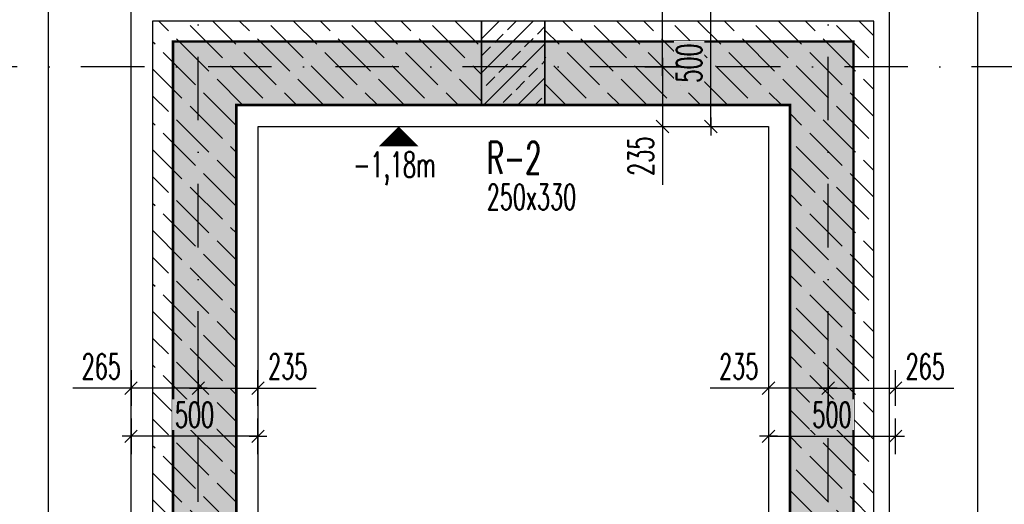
# Model space of a CAD drawing. Header units: centimetres. Extents: x 152786 to 159501, y -6718 to 1403.
# Tile 18 of 89: x 153695 to 154082, y -5628 to -5437. Entities that reach past the tile are written whole.
import ezdxf

# ---------------------------------------------------------------- set-up
doc = ezdxf.new("R2010")
doc.units = ezdxf.units.CM
doc.header["$LTSCALE"] = 0.1
doc.linetypes.add('DASHDOT', pattern=[1, 0.5, -0.25, 0, -0.25])
doc.linetypes.add('DASHEDX2', pattern=[38.1, 25.4, -12.7])
doc.layers.get('0').update_dxf_attribs({"color": 45})
for name, color, linetype in [('A_wymiary_zewn', 4, 'Continuous'), ('fundamenty_R&F', 5, 'Continuous'), ('osie_R&F', 6, 'DASHDOT'), ('ozn_graficzne_R&F', 5, 'Continuous'), ('płyty_R&F', 2, 'DASHEDX2'), ('słupy_R&F', 2, 'Continuous'), ('wymiary_R&F', 3, 'Continuous'), ('ściany_murowane_R&F', 13, 'Continuous')]:
    doc.layers.add(name, color=color, linetype=linetype)
doc.styles.add('arial', font='arial.ttf')
doc.styles.add('simplex 0.6', font='simplex.shx', dxfattribs={"width": 0.6})
doc.dimstyles.new('1_100 ławy', dxfattribs={"dimtxt": 30, "dimasz": 18, "dimexe": 3, "dimexo": 3, "dimgap": -7, "dimtad": 1, "dimdec": 1, "dimrnd": 0.5, "dimzin": 9, "dimdsep": 46, "dimtxsty": 'arial', "dimblk": 'CLOSEDBLANK', "dimcen": 0.09, "dimadec": 0, "dimazin": 0, "dimtfac": 1, "dimtdec": 1, "dimtofl": 0, "dimtmove": 0, "dimatfit": 3, "dimldrblk": 'CLOSEDBLANK', "dimfxl": 1, "dimtvp": 1, "dimtolj": 1, "dimtzin": 0, "dimarcsym": 0})
doc.dimstyles.new('1_50 [mm] żelbet', dxfattribs={"dimtxt": 10, "dimasz": 0.5, "dimexe": 0.18, "dimexo": 0.0625, "dimgap": 3.5, "dimtad": 1, "dimlfac": 10, "dimrnd": 5, "dimdsep": 46, "dimtxsty": 'simplex 0.6', "dimblk1": 'KR', "dimblk2": 'KR', "dimsah": 1, "dimcen": 0.09, "dimse1": 1, "dimse2": 1, "dimclrd": 8, "dimadec": 0, "dimazin": 0, "dimtfac": 1, "dimtofl": 0, "dimtmove": 0, "dimatfit": 3, "dimfxl": 1, "dimtvp": 1, "dimtfill": 1, "dimtfillclr": 256, "dimtolj": 1, "dimtzin": 0, "dimarcsym": 0})

# ---------------------------------------------------------------- blocks, each defined once
blk = doc.blocks.new('KR')
for p, q in [((0, -14), (0, 14)), ((-7, 0), (7, 0)), ((-4.95, -4.95), (4.95, 4.95))]:
    blk.add_line(p, q)
blk = doc.blocks.new('*D329')
at = {"layer": 'Defpoints', "color": 0, "transparency": 16777216}
for p in [(153738.53, -5570.39), (153788.53, -5570.39), (153738.53, -5600.9)]:
    blk.add_point(p, dxfattribs=at)
at = {"layer": 'wymiary_R&F', "color": 8, "lineweight": -2, "transparency": 16777216}
blk.add_line((153788.03, -5600.9), (153739.03, -5600.9), dxfattribs=at)
at = {"layer": 'wymiary_R&F', "color": 8, "linetype": 'ByBlock', "lineweight": -2, "transparency": 16777216, "xscale": 0.5, "yscale": 0.5, "zscale": 0.5, "rotation": 180}
blk.add_blockref('KR', (153738.53, -5600.9), dxfattribs=at)
at = {"layer": 'wymiary_R&F', "color": 8, "linetype": 'ByBlock', "lineweight": -2, "transparency": 16777216, "xscale": 0.5, "yscale": 0.5, "zscale": 0.5}
blk.add_blockref('KR', (153788.53, -5600.9), dxfattribs=at)
at = {"layer": 'wymiary_R&F', "color": 0, "transparency": 16777216, "insert": (153763.53, -5592.4), "char_height": 10, "attachment_point": 5, "style": 'simplex 0.6', "bg_fill": 3, "box_fill_scale": 1.1, "bg_fill_color": 256, "bg_fill_true_color": 13158600, "bg_fill_transparency": 0}
blk.add_mtext('\\A1;500', dxfattribs=at)
blk = doc.blocks.new('*D330')
at = {"layer": 'Defpoints', "color": 0, "transparency": 16777216}
for p in [(153765.03, -5546.89), (153788.53, -5581.9)]:
    blk.add_point(p, dxfattribs=at)
at = {"layer": 'wymiary_R&F', "color": 8, "lineweight": -2, "transparency": 16777216}
for p, q in [((153765.53, -5581.9), (153788.03, -5581.9)), ((153788.53, -5581.9), (153811.46, -5581.9))]:
    blk.add_line(p, q, dxfattribs=at)
at = {"layer": 'wymiary_R&F', "color": 8, "linetype": 'ByBlock', "lineweight": -2, "transparency": 16777216, "xscale": 0.5, "yscale": 0.5, "zscale": 0.5, "rotation": 180}
blk.add_blockref('KR', (153765.03, -5581.9), dxfattribs=at)
at = {"layer": 'wymiary_R&F', "color": 8, "linetype": 'ByBlock', "lineweight": -2, "transparency": 16777216, "xscale": 0.5, "yscale": 0.5, "zscale": 0.5}
blk.add_blockref('KR', (153788.53, -5581.9), dxfattribs=at)
at = {"layer": 'wymiary_R&F', "color": 0, "transparency": 16777216, "insert": (153800.25, -5573.4), "char_height": 10, "attachment_point": 5, "style": 'simplex 0.6', "bg_fill": 3, "box_fill_scale": 1.1, "bg_fill_color": 256, "bg_fill_true_color": 13158600, "bg_fill_transparency": 0}
blk.add_mtext('\\A1;235', dxfattribs=at)
at = {"layer": 'Defpoints', "color": 0, "transparency": 16777216}
blk.add_point((153788.53, -5570.39), dxfattribs=at)
blk = doc.blocks.new('*D331')
at = {"layer": 'Defpoints', "color": 0, "transparency": 16777216}
for p in [(153738.53, -5546.89), (153765.03, -5546.89), (153738.53, -5581.9)]:
    blk.add_point(p, dxfattribs=at)
at = {"layer": 'wymiary_R&F', "color": 8, "lineweight": -2, "transparency": 16777216}
for p, q in [((153738.53, -5581.9), (153715.61, -5581.9)), ((153764.53, -5581.9), (153739.03, -5581.9))]:
    blk.add_line(p, q, dxfattribs=at)
at = {"layer": 'wymiary_R&F', "color": 8, "linetype": 'ByBlock', "lineweight": -2, "transparency": 16777216, "xscale": 0.5, "yscale": 0.5, "zscale": 0.5, "rotation": 180}
blk.add_blockref('KR', (153738.53, -5581.9), dxfattribs=at)
at = {"layer": 'wymiary_R&F', "color": 8, "linetype": 'ByBlock', "lineweight": -2, "transparency": 16777216, "xscale": 0.5, "yscale": 0.5, "zscale": 0.5}
blk.add_blockref('KR', (153765.03, -5581.9), dxfattribs=at)
at = {"layer": 'wymiary_R&F', "color": 0, "transparency": 16777216, "insert": (153726.82, -5573.4), "char_height": 10, "attachment_point": 5, "style": 'simplex 0.6', "bg_fill": 3, "box_fill_scale": 1.1, "bg_fill_color": 256, "bg_fill_true_color": 13158600, "bg_fill_transparency": 0}
blk.add_mtext('\\A1;265', dxfattribs=at)
blk = doc.blocks.new('*D332')
at = {"layer": 'Defpoints', "color": 0, "transparency": 16777216}
for p in [(153989.51, -5570.39), (154039.51, -5570.39), (154039.51, -5600.9)]:
    blk.add_point(p, dxfattribs=at)
at = {"layer": 'wymiary_R&F', "color": 8, "lineweight": -2, "transparency": 16777216}
blk.add_line((153990.01, -5600.9), (154039.01, -5600.9), dxfattribs=at)
at = {"layer": 'wymiary_R&F', "color": 8, "linetype": 'ByBlock', "lineweight": -2, "transparency": 16777216, "xscale": 0.5, "yscale": 0.5, "zscale": 0.5, "rotation": 180}
blk.add_blockref('KR', (153989.51, -5600.9), dxfattribs=at)
at = {"layer": 'wymiary_R&F', "color": 8, "linetype": 'ByBlock', "lineweight": -2, "transparency": 16777216, "xscale": 0.5, "yscale": 0.5, "zscale": 0.5}
blk.add_blockref('KR', (154039.51, -5600.9), dxfattribs=at)
at = {"layer": 'wymiary_R&F', "color": 0, "transparency": 16777216, "insert": (154014.51, -5592.4), "char_height": 10, "attachment_point": 5, "style": 'simplex 0.6', "bg_fill": 3, "box_fill_scale": 1.1, "bg_fill_color": 256, "bg_fill_true_color": 13158600, "bg_fill_transparency": 0}
blk.add_mtext('\\A1;500', dxfattribs=at)
blk = doc.blocks.new('*D333')
at = {"layer": 'Defpoints', "color": 0, "transparency": 16777216}
for p in [(154013.01, -5546.89), (153989.51, -5581.9)]:
    blk.add_point(p, dxfattribs=at)
at = {"layer": 'wymiary_R&F', "color": 8, "lineweight": -2, "transparency": 16777216}
for p, q in [((153989.51, -5581.9), (153966.58, -5581.9)), ((154012.51, -5581.9), (153990.01, -5581.9))]:
    blk.add_line(p, q, dxfattribs=at)
at = {"layer": 'wymiary_R&F', "color": 8, "linetype": 'ByBlock', "lineweight": -2, "transparency": 16777216, "xscale": 0.5, "yscale": 0.5, "zscale": 0.5, "rotation": 180}
blk.add_blockref('KR', (153989.51, -5581.9), dxfattribs=at)
at = {"layer": 'wymiary_R&F', "color": 8, "linetype": 'ByBlock', "lineweight": -2, "transparency": 16777216, "xscale": 0.5, "yscale": 0.5, "zscale": 0.5}
blk.add_blockref('KR', (154013.01, -5581.9), dxfattribs=at)
at = {"layer": 'wymiary_R&F', "color": 0, "transparency": 16777216, "insert": (153977.8, -5573.4), "char_height": 10, "attachment_point": 5, "style": 'simplex 0.6', "bg_fill": 3, "box_fill_scale": 1.1, "bg_fill_color": 256, "bg_fill_true_color": 13158600, "bg_fill_transparency": 0}
blk.add_mtext('\\A1;235', dxfattribs=at)
at = {"layer": 'Defpoints', "color": 0, "transparency": 16777216}
blk.add_point((153989.51, -5570.39), dxfattribs=at)
blk = doc.blocks.new('*D334')
at = {"layer": 'Defpoints', "color": 0, "transparency": 16777216}
for p in [(154013.01, -5546.89), (154039.51, -5546.89), (154039.51, -5581.9)]:
    blk.add_point(p, dxfattribs=at)
at = {"layer": 'wymiary_R&F', "color": 8, "lineweight": -2, "transparency": 16777216}
for p, q in [((154013.51, -5581.9), (154039.01, -5581.9)), ((154039.51, -5581.9), (154062.44, -5581.9))]:
    blk.add_line(p, q, dxfattribs=at)
at = {"layer": 'wymiary_R&F', "color": 8, "linetype": 'ByBlock', "lineweight": -2, "transparency": 16777216, "xscale": 0.5, "yscale": 0.5, "zscale": 0.5, "rotation": 180}
blk.add_blockref('KR', (154013.01, -5581.9), dxfattribs=at)
at = {"layer": 'wymiary_R&F', "color": 8, "linetype": 'ByBlock', "lineweight": -2, "transparency": 16777216, "xscale": 0.5, "yscale": 0.5, "zscale": 0.5}
blk.add_blockref('KR', (154039.51, -5581.9), dxfattribs=at)
at = {"layer": 'wymiary_R&F', "color": 0, "transparency": 16777216, "insert": (154051.23, -5573.4), "char_height": 10, "attachment_point": 5, "style": 'simplex 0.6', "bg_fill": 3, "box_fill_scale": 1.1, "bg_fill_color": 256, "bg_fill_true_color": 13158600, "bg_fill_transparency": 0}
blk.add_mtext('\\A1;265', dxfattribs=at)
blk = doc.blocks.new('*D351')
at = {"layer": 'Defpoints', "color": 0, "transparency": 16777216}
for p in [(153936.27, -5428.87), (153966.78, -5428.87), (153936.27, -5478.87)]:
    blk.add_point(p, dxfattribs=at)
at = {"layer": 'wymiary_R&F', "color": 8, "lineweight": -2, "transparency": 16777216}
blk.add_line((153966.78, -5478.37), (153966.78, -5429.37), dxfattribs=at)
at = {"layer": 'wymiary_R&F', "color": 8, "linetype": 'ByBlock', "lineweight": -2, "transparency": 16777216, "xscale": 0.5, "yscale": 0.5, "zscale": 0.5}
for p, rotation in [((153966.78, -5428.87), 90), ((153966.78, -5478.87), 270)]:
    blk.add_blockref('KR', p, dxfattribs=dict(at, rotation=rotation))
at = {"layer": 'wymiary_R&F', "color": 0, "transparency": 16777216, "insert": (153958.28, -5453.87), "char_height": 10, "attachment_point": 5, "rotation": 90, "style": 'simplex 0.6', "bg_fill": 3, "box_fill_scale": 1.1, "bg_fill_color": 256, "bg_fill_true_color": 13158600, "bg_fill_transparency": 0}
blk.add_mtext('\\A1;500', dxfattribs=at)
blk = doc.blocks.new('*D352')
at = {"layer": 'Defpoints', "color": 0, "transparency": 16777216}
for p in [(153912.77, -5455.37), (153947.78, -5478.87)]:
    blk.add_point(p, dxfattribs=at)
at = {"layer": 'wymiary_R&F', "color": 8, "lineweight": -2, "transparency": 16777216}
for p, q in [((153947.78, -5455.87), (153947.78, -5478.37)), ((153947.78, -5478.87), (153947.78, -5501.79))]:
    blk.add_line(p, q, dxfattribs=at)
at = {"layer": 'wymiary_R&F', "color": 8, "linetype": 'ByBlock', "lineweight": -2, "transparency": 16777216, "xscale": 0.5, "yscale": 0.5, "zscale": 0.5}
for p, rotation in [((153947.78, -5455.37), 90), ((153947.78, -5478.87), 270)]:
    blk.add_blockref('KR', p, dxfattribs=dict(at, rotation=rotation))
at = {"layer": 'wymiary_R&F', "color": 0, "transparency": 16777216, "insert": (153939.28, -5490.58), "char_height": 10, "attachment_point": 5, "rotation": 90, "style": 'simplex 0.6', "bg_fill": 3, "box_fill_scale": 1.1, "bg_fill_color": 256, "bg_fill_true_color": 13158600, "bg_fill_transparency": 0}
blk.add_mtext('\\A1;235', dxfattribs=at)
at = {"layer": 'Defpoints', "color": 0, "transparency": 16777216}
blk.add_point((153936.27, -5478.87), dxfattribs=at)
blk = doc.blocks.new('*D353')
at = {"layer": 'Defpoints', "color": 0, "transparency": 16777216}
for p in [(153912.77, -5428.87), (153947.78, -5428.87), (153912.77, -5455.37)]:
    blk.add_point(p, dxfattribs=at)
at = {"layer": 'wymiary_R&F', "color": 8, "lineweight": -2, "transparency": 16777216}
for p, q in [((153947.78, -5428.87), (153947.78, -5405.94)), ((153947.78, -5454.87), (153947.78, -5429.37))]:
    blk.add_line(p, q, dxfattribs=at)
at = {"layer": 'wymiary_R&F', "color": 8, "linetype": 'ByBlock', "lineweight": -2, "transparency": 16777216, "xscale": 0.5, "yscale": 0.5, "zscale": 0.5}
for p, rotation in [((153947.78, -5428.87), 90), ((153947.78, -5455.37), 270)]:
    blk.add_blockref('KR', p, dxfattribs=dict(at, rotation=rotation))
at = {"layer": 'wymiary_R&F', "color": 0, "transparency": 16777216, "insert": (153939.28, -5417.15), "char_height": 10, "attachment_point": 5, "rotation": 90, "style": 'simplex 0.6', "bg_fill": 3, "box_fill_scale": 1.1, "bg_fill_color": 256, "bg_fill_true_color": 13158600, "bg_fill_transparency": 0}
blk.add_mtext('\\A1;265', dxfattribs=at)
blk = doc.blocks.new('*D360')
at = {"layer": 'Defpoints', "color": 0, "transparency": 16777216}
for p in [(154013.01, -5455.37), (154353.36, -5455.37), (154254.91, -5726.88)]:
    blk.add_point(p, dxfattribs=at)
at = {"layer": 'wymiary_R&F', "color": 8, "lineweight": -2, "transparency": 16777216}
blk.add_line((154353.36, -5726.38), (154353.36, -5455.87), dxfattribs=at)
at = {"layer": 'wymiary_R&F', "color": 8, "linetype": 'ByBlock', "lineweight": -2, "transparency": 16777216, "xscale": 0.5, "yscale": 0.5, "zscale": 0.5}
for p, rotation in [((154353.36, -5455.37), 90), ((154353.36, -5726.88), 270)]:
    blk.add_blockref('KR', p, dxfattribs=dict(at, rotation=rotation))
at = {"layer": 'wymiary_R&F', "color": 0, "transparency": 16777216, "insert": (154344.86, -5591.12), "char_height": 10, "attachment_point": 5, "rotation": 90, "style": 'simplex 0.6', "bg_fill": 3, "box_fill_scale": 1.1, "bg_fill_color": 256, "bg_fill_true_color": 13158600, "bg_fill_transparency": 0}
blk.add_mtext('\\A1;2715', dxfattribs=at)
blk = doc.blocks.new('*D362')
at = {"layer": 'Defpoints', "color": 0, "transparency": 16777216}
for p in [(153765.03, -5366.1), (153765.03, -5455.37), (153128.51, -5726.88)]:
    blk.add_point(p, dxfattribs=at)
at = {"layer": 'wymiary_R&F', "color": 8, "lineweight": -2, "transparency": 16777216}
blk.add_line((153129.01, -5366.1), (153764.53, -5366.1), dxfattribs=at)
at = {"layer": 'wymiary_R&F', "color": 8, "linetype": 'ByBlock', "lineweight": -2, "transparency": 16777216, "xscale": 0.5, "yscale": 0.5, "zscale": 0.5, "rotation": 180}
blk.add_blockref('KR', (153128.51, -5366.1), dxfattribs=at)
at = {"layer": 'wymiary_R&F', "color": 8, "linetype": 'ByBlock', "lineweight": -2, "transparency": 16777216, "xscale": 0.5, "yscale": 0.5, "zscale": 0.5}
blk.add_blockref('KR', (153765.03, -5366.1), dxfattribs=at)
at = {"layer": 'wymiary_R&F', "color": 0, "transparency": 16777216, "insert": (153446.77, -5357.6), "char_height": 10, "attachment_point": 5, "style": 'simplex 0.6', "bg_fill": 3, "box_fill_scale": 1.1, "bg_fill_color": 256, "bg_fill_true_color": 13158600, "bg_fill_transparency": 0}
blk.add_mtext('\\A1;6365', dxfattribs=at)
blk = doc.blocks.new('*D363')
at = {"layer": 'Defpoints', "color": 0, "transparency": 16777216}
for p in [(154013.01, -5366.1), (153765.03, -5455.37), (154013.01, -5455.37)]:
    blk.add_point(p, dxfattribs=at)
at = {"layer": 'wymiary_R&F', "color": 8, "lineweight": -2, "transparency": 16777216}
blk.add_line((153765.53, -5366.1), (154012.51, -5366.1), dxfattribs=at)
at = {"layer": 'wymiary_R&F', "color": 8, "linetype": 'ByBlock', "lineweight": -2, "transparency": 16777216, "xscale": 0.5, "yscale": 0.5, "zscale": 0.5, "rotation": 180}
blk.add_blockref('KR', (153765.03, -5366.1), dxfattribs=at)
at = {"layer": 'wymiary_R&F', "color": 8, "linetype": 'ByBlock', "lineweight": -2, "transparency": 16777216, "xscale": 0.5, "yscale": 0.5, "zscale": 0.5}
blk.add_blockref('KR', (154013.01, -5366.1), dxfattribs=at)
at = {"layer": 'wymiary_R&F', "color": 0, "transparency": 16777216, "insert": (153889.02, -5357.6), "char_height": 10, "attachment_point": 5, "style": 'simplex 0.6', "bg_fill": 3, "box_fill_scale": 1.1, "bg_fill_color": 256, "bg_fill_true_color": 13158600, "bg_fill_transparency": 0}
blk.add_mtext('\\A1;2480', dxfattribs=at)
blk = doc.blocks.new('*D364')
at = {"layer": 'Defpoints', "color": 0, "transparency": 16777216}
for p in [(154254.91, -5366.1), (154013.01, -5455.37), (154254.91, -5455.37)]:
    blk.add_point(p, dxfattribs=at)
at = {"layer": 'wymiary_R&F', "color": 8, "lineweight": -2, "transparency": 16777216}
blk.add_line((154013.51, -5366.1), (154254.41, -5366.1), dxfattribs=at)
at = {"layer": 'wymiary_R&F', "color": 8, "linetype": 'ByBlock', "lineweight": -2, "transparency": 16777216, "xscale": 0.5, "yscale": 0.5, "zscale": 0.5, "rotation": 180}
blk.add_blockref('KR', (154013.01, -5366.1), dxfattribs=at)
at = {"layer": 'wymiary_R&F', "color": 8, "linetype": 'ByBlock', "lineweight": -2, "transparency": 16777216, "xscale": 0.5, "yscale": 0.5, "zscale": 0.5}
blk.add_blockref('KR', (154254.91, -5366.1), dxfattribs=at)
at = {"layer": 'wymiary_R&F', "color": 0, "transparency": 16777216, "insert": (154133.96, -5357.6), "char_height": 10, "attachment_point": 5, "style": 'simplex 0.6', "bg_fill": 3, "box_fill_scale": 1.1, "bg_fill_color": 256, "bg_fill_true_color": 13158600, "bg_fill_transparency": 0}
blk.add_mtext('\\A1;2420', dxfattribs=at)
blk = doc.blocks.new('*D365')
at = {"layer": 'Defpoints', "color": 0, "transparency": 16777216}
for p in [(154254.91, -5346.1), (153128.51, -5455.37), (154254.91, -5455.37)]:
    blk.add_point(p, dxfattribs=at)
at = {"layer": 'wymiary_R&F', "color": 8, "lineweight": -2, "transparency": 16777216}
blk.add_line((153129.01, -5346.1), (154254.41, -5346.1), dxfattribs=at)
at = {"layer": 'wymiary_R&F', "color": 8, "linetype": 'ByBlock', "lineweight": -2, "transparency": 16777216, "xscale": 0.5, "yscale": 0.5, "zscale": 0.5, "rotation": 180}
blk.add_blockref('KR', (153128.51, -5346.1), dxfattribs=at)
at = {"layer": 'wymiary_R&F', "color": 8, "linetype": 'ByBlock', "lineweight": -2, "transparency": 16777216, "xscale": 0.5, "yscale": 0.5, "zscale": 0.5}
blk.add_blockref('KR', (154254.91, -5346.1), dxfattribs=at)
at = {"layer": 'wymiary_R&F', "color": 0, "transparency": 16777216, "insert": (153691.71, -5337.6), "char_height": 10, "attachment_point": 5, "style": 'simplex 0.6', "bg_fill": 3, "box_fill_scale": 1.1, "bg_fill_color": 256, "bg_fill_true_color": 13158600, "bg_fill_transparency": 0}
blk.add_mtext('\\A1;11265', dxfattribs=at)
blk = doc.blocks.new('_ClosedBlank')
at = {"color": 0, "linetype": 'ByBlock', "lineweight": -2}
for p, q in [((-1, 0.167), (0, 0)), ((-1, 0.167), (-1, -0.167)), ((0, 0), (-1, -0.167))]:
    blk.add_line(p, q, dxfattribs=at)
blk = doc.blocks.new('*D373')
at = {"layer": 'Defpoints', "color": 0, "transparency": 16777216}
for p in [(154035.84, -5387.97), (154072.01, -5387.97), (154047.57, -5750.38)]:
    blk.add_point(p, dxfattribs=at)
at = {"layer": 'wymiary_R&F', "color": 0, "lineweight": -2, "transparency": 16777216}
for p, q in [((154038.84, -5387.97), (154075.01, -5387.97)), ((154072.01, -5740.38), (154072.01, -5387.97)), ((154050.57, -5750.38), (154075.01, -5750.38))]:
    blk.add_line(p, q, dxfattribs=at)
at = {"layer": 'wymiary_R&F', "color": 0, "lineweight": -2, "transparency": 16777216, "xscale": 10, "yscale": 10, "zscale": 10, "rotation": 270}
blk.add_blockref('_ClosedBlank', (154072.01, -5750.38), dxfattribs=at)
blk = doc.blocks.new('_None')
blk = doc.blocks.new('*D375')
at = {"layer": 'Defpoints', "color": 0, "transparency": 16777216}
for p in [(153706.03, -5387.97), (153742.2, -5387.97), (153730.48, -5750.38)]:
    blk.add_point(p, dxfattribs=at)
at = {"layer": 'wymiary_R&F', "color": 0, "lineweight": -2, "transparency": 16777216}
for p, q in [((153739.2, -5387.97), (153703.03, -5387.97)), ((153706.03, -5740.38), (153706.03, -5387.97)), ((153727.48, -5750.38), (153703.03, -5750.38))]:
    blk.add_line(p, q, dxfattribs=at)
at = {"layer": 'wymiary_R&F', "color": 0, "lineweight": -2, "transparency": 16777216, "xscale": 10, "yscale": 10, "zscale": 10, "rotation": 270}
blk.add_blockref('_ClosedBlank', (153706.03, -5750.38), dxfattribs=at)
blk = doc.blocks.new('osie_konstr_Tokarnia')
at = {"layer": 'osie_R&F', "ltscale": 500}
for points in [[(158321.19, -6519.72), (158321.19, -6112.56)], [(158569.17, -6519.72), (158569.17, -6112.57)], [(158951.26, -6248.21), (157518.66, -6248.21)]]:
    blk.add_lwpolyline(points, dxfattribs=at)
blk = doc.blocks.new('*D587')
at = {"layer": 'Defpoints', "color": 0, "transparency": 16777216}
for p in [(153876.52, -5419.17), (153765.03, -5452.37), (153876.52, -5470.37)]:
    blk.add_point(p, dxfattribs=at)
at = {"layer": 'wymiary_R&F', "color": 8, "lineweight": -2, "transparency": 16777216}
blk.add_line((153765.53, -5419.17), (153876.02, -5419.17), dxfattribs=at)
at = {"layer": 'wymiary_R&F', "color": 8, "lineweight": -2, "transparency": 16777216, "xscale": 0.5, "yscale": 0.5, "zscale": 0.5, "rotation": 180}
blk.add_blockref('KR', (153765.03, -5419.17), dxfattribs=at)
at = {"layer": 'wymiary_R&F', "color": 8, "lineweight": -2, "transparency": 16777216, "xscale": 0.5, "yscale": 0.5, "zscale": 0.5}
blk.add_blockref('KR', (153876.52, -5419.17), dxfattribs=at)
at = {"layer": 'wymiary_R&F', "color": 0, "transparency": 16777216, "insert": (153820.78, -5410.67), "char_height": 10, "attachment_point": 5, "style": 'simplex 0.6', "bg_fill": 3, "box_fill_scale": 1.1, "bg_fill_color": 256, "bg_fill_true_color": 13158600, "bg_fill_transparency": 0}
blk.add_mtext('\\A1;1115', dxfattribs=at)
blk = doc.blocks.new('*D588')
at = {"layer": 'Defpoints', "color": 0, "transparency": 16777216}
for p in [(153901.52, -5419.17), (153876.52, -5470.37), (153901.52, -5470.37)]:
    blk.add_point(p, dxfattribs=at)
at = {"layer": 'wymiary_R&F', "color": 8, "lineweight": -2, "transparency": 16777216}
blk.add_line((153877.02, -5419.17), (153901.02, -5419.17), dxfattribs=at)
at = {"layer": 'wymiary_R&F', "color": 8, "lineweight": -2, "transparency": 16777216, "xscale": 0.5, "yscale": 0.5, "zscale": 0.5, "rotation": 180}
blk.add_blockref('KR', (153876.52, -5419.17), dxfattribs=at)
at = {"layer": 'wymiary_R&F', "color": 8, "lineweight": -2, "transparency": 16777216, "xscale": 0.5, "yscale": 0.5, "zscale": 0.5}
blk.add_blockref('KR', (153901.52, -5419.17), dxfattribs=at)
at = {"layer": 'wymiary_R&F', "color": 0, "transparency": 16777216, "insert": (153889.02, -5410.67), "char_height": 10, "attachment_point": 5, "style": 'simplex 0.6', "bg_fill": 3, "box_fill_scale": 1.1, "bg_fill_color": 256, "bg_fill_true_color": 13158600, "bg_fill_transparency": 0}
blk.add_mtext('\\A1;250', dxfattribs=at)

msp = doc.modelspace()

# ---------------------------------------------------------------- hatches: boundary and pattern name
at = {"layer": 'ściany_murowane_R&F'}
h = msp.add_hatch(dxfattribs=at)
h.set_pattern_fill('ACAD_ISO02W100', color=4, scale=1.5, angle=135)
h.paths.add_polyline_path([(153876.5231, -5470.3661), (153876.5231, -5437.3661), (153747.0341, -5437.3661), (153747.0341, -5706.3791), (153459.2731, -5706.3791), (153459.2731, -5744.3791), (153876.5231, -5744.3791), (153876.5231, -5706.3791), (153780.0341, -5706.3791), (153780.0341, -5470.3661)])
h = msp.add_hatch(dxfattribs=at)
h.set_pattern_fill('ACAD_ISO02W100', color=4, scale=1.5, angle=135)
h.paths.add_polyline_path([(154133.0204, -5800.471), (154154.1881, -5768.9126), (154060.9584, -5706.3791), (154031.0121, -5706.3791), (154031.0121, -5437.3661), (153901.5231, -5437.3661), (153901.5231, -5470.3661), (153998.0121, -5470.3661), (153998.0121, -5706.3791), (153901.5231, -5706.3791), (153901.5231, -5744.3791), (154049.3944, -5744.3791)])

# ---------------------------------------------------------------- linework, layer by layer
at = {"layer": 'fundamenty_R&F'}
for points in [[(153738.5341, -5700.3791), (153738.5341, -5428.8661), (154037.0121, -5428.8661), (154037.0121, -5700.3791), (154062.7843, -5700.3791), (154281.4084, -5847.0206), (154281.4084, -6074.4206), (154049.5352, -6209.3791), (153102.0121, -6209.3791), (153102.0121, -5700.3791)], [(153788.5341, -5700.3791), (153788.5341, -5478.8661), (153989.5121, -5478.8661), (153989.5121, -5700.3791)]]:
    msp.add_lwpolyline(points, close=True, dxfattribs=at)
at = {"layer": 'ozn_graficzne_R&F', "color": 7}
msp.add_lwpolyline([(153843.8867, -5478.8661, 0, 15.552, 0), (153843.8868, -5486.6421, 15.552, 15.552, 0)], format="xyseb", dxfattribs=at)
at = {"layer": 'płyty_R&F', "ltscale": 5, "const_width": 1}
msp.add_lwpolyline([(153116.0121, -5714.3791), (153755.0341, -5714.3791), (153755.0341, -5445.3661), (154023.0121, -5445.3661), (154023.0121, -5714.3791), (154058.5239, -5714.3791), (154267.4084, -5854.4878), (154267.4084, -6066.3704), (154045.7576, -6195.3791), (153116.0121, -6195.3791), (153116.0121, -5714.3791)], dxfattribs=at)
msp.add_lwpolyline([(153780.0341, -5706.3791), (153998.0121, -5706.3791), (153998.0121, -5470.3661), (153780.0341, -5470.3661)], close=True, dxfattribs=at)
at = {"layer": 'ściany_murowane_R&F'}
for points in [[(153876.5231, -5470.3661), (153876.5231, -5437.3661), (153747.0341, -5437.3661), (153747.0341, -5706.3791), (153459.2731, -5706.3791), (153459.2731, -5744.3791), (153876.5231, -5744.3791), (153876.5231, -5706.3791), (153780.0341, -5706.3791), (153780.0341, -5470.3661)], [(154133.0204, -5800.471), (154154.1881, -5768.9126), (154060.9584, -5706.3791), (154031.0121, -5706.3791), (154031.0121, -5437.3661), (153901.5231, -5437.3661), (153901.5231, -5470.3661), (153998.0121, -5470.3661), (153998.0121, -5706.3791), (153901.5231, -5706.3791), (153901.5231, -5744.3791), (154049.3944, -5744.3791)]]:
    msp.add_lwpolyline(points, close=True, dxfattribs=at)

# ---------------------------------------------------------------- texts
at = {"layer": 'wymiary_R&F', "color": 2, "style": 'simplex 0.6', "width": 0.6}
msp.add_text('-1,18m', height=10, dxfattribs=at).set_placement((153826.0834, -5498.8881))

# ---------------------------------------------------------------- next in the draw order: dimensions: what is measured, and where the dimension line sits
at = {"layer": 'wymiary_R&F'}
for base, p1, p2, angle, picture, middle in [((153966.7813, -5428.8661), (153936.2731, -5478.8661), (153936.2731, -5428.8661), 270, '*D351', (153958.2813, -5453.8661)), ((154039.5121, -5600.9008), (153989.5121, -5570.3926), (154039.5121, -5570.3926), 180, '*D332', (154014.5121, -5592.4008))]:
    dim = msp.add_linear_dim(base=base, p1=p1, p2=p2, angle=angle, dimstyle='1_50 [mm] żelbet', override={"dimtxsty": 'simplex 0.6'}, dxfattribs=at)
    dim.commit()
    dim.dimension.update_dxf_attribs({"geometry": picture, "text_midpoint": middle})
dim = msp.add_linear_dim(base=(153738.5341, -5600.9008), p1=(153788.5341, -5570.3926), p2=(153738.5341, -5570.3926), dimstyle='1_50 [mm] żelbet', override={"dimtxsty": 'simplex 0.6'}, dxfattribs=at)
dim.commit()
dim.dimension.update_dxf_attribs({"geometry": '*D329', "text_midpoint": (153763.5341, -5592.4008)})

# ---------------------------------------------------------------- next in the draw order: dimensions: what is measured, and where the dimension line sits
for base, p1, p2, angle, picture, middle in [((153947.7792, -5478.8661), (153912.7731, -5455.3661), (153936.2731, -5478.8661), 270, '*D352', (153947.7792, -5490.5803)), ((153989.5121, -5581.8987), (154013.0121, -5546.8926), (153989.5121, -5570.3926), 180, '*D333', (153977.7979, -5581.8987))]:
    dim = msp.add_linear_dim(base=base, p1=p1, p2=p2, angle=angle, dimstyle='1_50 [mm] żelbet', override={"dimtxsty": 'simplex 0.6'}, dxfattribs=at)
    dim.commit()
    dim.dimension.update_dxf_attribs({"geometry": picture, "text_midpoint": middle, "dimtype": 160})
dim = msp.add_linear_dim(base=(153788.5341, -5581.8987), p1=(153765.0341, -5546.8926), p2=(153788.5341, -5570.3926), dimstyle='1_50 [mm] żelbet', override={"dimtxsty": 'simplex 0.6'}, dxfattribs=at)
dim.commit()
dim.dimension.update_dxf_attribs({"geometry": '*D330', "text_midpoint": (153800.2483, -5581.8987), "dimtype": 160})

# ---------------------------------------------------------------- next in the draw order: texts
at = {"layer": 'A_wymiary_zewn', "insert": (153878.595, -5484.9599), "char_height": 10.5, "width": 40.609449, "attachment_point": 1, "style": 'simplex 0.6'}
msp.add_mtext('\\pxsm0.8;{\\H1.19048x;\\C2;R-2\\P\\ps*;\\H0.8x;\\C3;250x330}', dxfattribs=at)

# ---------------------------------------------------------------- next in the draw order: dimensions: what is measured, and where the dimension line sits
at = {"layer": 'wymiary_R&F'}
for base, p1, p2, angle, picture, middle in [((153947.7792, -5428.8661), (153912.7731, -5455.3661), (153912.7731, -5428.8661), 270, '*D353', (153947.7792, -5417.1518)), ((154039.5121, -5581.8987), (154013.0121, -5546.8926), (154039.5121, -5546.8926), 180, '*D334', (154051.2264, -5581.8987))]:
    dim = msp.add_linear_dim(base=base, p1=p1, p2=p2, angle=angle, dimstyle='1_50 [mm] żelbet', override={"dimtxsty": 'simplex 0.6'}, dxfattribs=at)
    dim.commit()
    dim.dimension.update_dxf_attribs({"geometry": picture, "text_midpoint": middle, "dimtype": 160})
dim = msp.add_linear_dim(base=(153738.5341, -5581.8987), p1=(153765.0341, -5546.8926), p2=(153738.5341, -5546.8926), dimstyle='1_50 [mm] żelbet', override={"dimtxsty": 'simplex 0.6'}, dxfattribs=at)
dim.commit()
dim.dimension.update_dxf_attribs({"geometry": '*D331', "text_midpoint": (153726.8198, -5581.8987), "dimtype": 160})

# ---------------------------------------------------------------- next in the draw order: dimensions: what is measured, and where the dimension line sits
dim = msp.add_linear_dim(base=(153765.0341, -5366.1017), p1=(153128.5121, -5726.8791), p2=(153765.0341, -5455.3661), dimstyle='1_50 [mm] żelbet', override={"dimtxsty": 'simplex 0.6'}, dxfattribs=at)
dim.commit()
dim.dimension.update_dxf_attribs({"geometry": '*D362', "text_midpoint": (153446.7731, -5357.6017)})
dim = msp.add_linear_dim(base=(154353.3589, -5455.3661), p1=(154254.9084, -5726.8791), p2=(154013.0121, -5455.3661), angle=90, dimstyle='1_50 [mm] żelbet', override={"dimtxsty": 'simplex 0.6'}, dxfattribs=at)
dim.commit()
dim.dimension.update_dxf_attribs({"geometry": '*D360', "text_midpoint": (154344.8589, -5591.1226)})

# ---------------------------------------------------------------- next in the draw order: dimensions: what is measured, and where the dimension line sits
dim = msp.add_linear_dim(base=(154013.0121, -5366.1017), p1=(153765.0341, -5455.3661), p2=(154013.0121, -5455.3661), dimstyle='1_50 [mm] żelbet', override={"dimtxsty": 'simplex 0.6'}, dxfattribs=at)
dim.commit()
dim.dimension.update_dxf_attribs({"geometry": '*D363', "text_midpoint": (153889.0231, -5357.6017)})

# ---------------------------------------------------------------- next in the draw order: dimensions: what is measured, and where the dimension line sits
dim = msp.add_linear_dim(base=(154254.9084, -5366.1017), p1=(154013.0121, -5455.3661), p2=(154254.9084, -5455.3661), dimstyle='1_50 [mm] żelbet', override={"dimtxsty": 'simplex 0.6'}, dxfattribs=at)
dim.commit()
dim.dimension.update_dxf_attribs({"geometry": '*D364', "text_midpoint": (154133.9603, -5357.6017)})

# ---------------------------------------------------------------- next in the draw order: dimensions: what is measured, and where the dimension line sits
dim = msp.add_linear_dim(base=(154254.9084, -5346.1017), p1=(153128.5121, -5455.3661), p2=(154254.9084, -5455.3661), dimstyle='1_50 [mm] żelbet', override={"dimtxsty": 'simplex 0.6'}, dxfattribs=at)
dim.commit()
dim.dimension.update_dxf_attribs({"geometry": '*D365', "text_midpoint": (153691.7103, -5337.6017)})

# ---------------------------------------------------------------- next in the draw order: hatches: boundary and pattern name
at = {"layer": 'słupy_R&F'}
h = msp.add_hatch(dxfattribs=at)
h.set_pattern_fill('ANSI33', color=4, scale=1.5)
h.set_pattern_definition([(45, (442.25, 274.013), (-6.7351921, 6.7351921), []), (45, (448.985, 274.013), (-6.7351921, 6.7351921), [4.7625, -2.38125])])
h.paths.add_polyline_path([(153876.5231, -5470.3661), (153901.5231, -5470.3661), (153901.5231, -5437.3661), (153876.5231, -5437.3661)])

# ---------------------------------------------------------------- next in the draw order: linework, layer by layer
msp.add_lwpolyline([(153876.5231, -5470.3661), (153901.5231, -5470.3661), (153901.5231, -5437.3661), (153876.5231, -5437.3661)], close=True, dxfattribs=at)

# ---------------------------------------------------------------- next in the draw order: block references
at = {"layer": 'osie_R&F', "color": 4}
msp.add_blockref('osie_konstr_Tokarnia', (-4556.1587, 792.841), dxfattribs=at)

# ---------------------------------------------------------------- next in the draw order: dimensions: what is measured, and where the dimension line sits
at = {"layer": 'wymiary_R&F'}
for base, p1, p2, picture, middle in [((153706.0341, -5387.9732), (153730.4776, -5750.3791), (153742.2047, -5387.9732), '*D375', (153711.0341, -5442.4052)), ((154072.0121, -5387.9732), (154047.5686, -5750.3791), (154035.8415, -5387.9732), '*D373', (154067.0121, -5442.4052))]:
    dim = msp.add_linear_dim(base=base, p1=p1, p2=p2, angle=270, text=' ', dimstyle='1_100 ławy', override={"dimtxt": 12.5, "dimasz": 10, "dimtad": 0, "dimtxsty": 'simplex 0.6', "dimblk1": 'ClosedBlank', "dimblk2": 'None', "dimsah": 1, "dimclrt": 256, "dimtmove": 2, "dimldrblk": 'ClosedBlank', "dimtfill": 1, "dimtfillclr": 7}, dxfattribs=at)
    dim.commit()
    dim.dimension.update_dxf_attribs({"geometry": picture, "text_midpoint": middle, "dimtype": 160})

# ---------------------------------------------------------------- next in the draw order: dimensions: what is measured, and where the dimension line sits
at = {"layer": 'wymiary_R&F', "color": 8}
dim = msp.add_linear_dim(base=(153876.5231, -5419.172), p1=(153765.0341, -5452.3661), p2=(153876.5231, -5470.3661), dimstyle='1_50 [mm] żelbet', dxfattribs=at)
dim.commit()
dim.dimension.update_dxf_attribs({"geometry": '*D587', "text_midpoint": (153820.7786, -5410.672)})

# ---------------------------------------------------------------- next in the draw order: dimensions: what is measured, and where the dimension line sits
dim = msp.add_linear_dim(base=(153901.5231, -5419.172), p1=(153876.5231, -5470.3661), p2=(153901.5231, -5470.3661), dimstyle='1_50 [mm] żelbet', dxfattribs=at)
dim.commit()
dim.dimension.update_dxf_attribs({"geometry": '*D588', "text_midpoint": (153889.0231, -5410.672)})

# ---------------------------------------------------------------- next in the draw order: hatches: boundary and pattern name
at = {"layer": 'A_wymiary_zewn', "transparency": 33554457}
h = msp.add_hatch(color=256, dxfattribs=at)
h.dxf.hatch_style = 1
h.paths.add_polyline_path([(153116.0121, -6195.3791), (154045.7576, -6195.3791), (154267.4084, -6066.3704), (154267.4084, -5854.4878), (154058.5239, -5714.3791), (154023.0121, -5714.3791), (154023.0121, -5445.3661), (153755.0341, -5445.3661), (153755.0341, -5714.3791), (153116.0121, -5714.3791)])
h.paths.add_polyline_path([(153146.0121, -6165.3791), (153146.0121, -5744.3791), (154049.3944, -5744.3791), (154237.4084, -5870.4889), (154237.4084, -6049.1199), (154037.6627, -6165.3791)], flags=16)
h.paths.add_polyline_path([(153780.0341, -5470.3661), (153998.0121, -5470.3661), (153998.0121, -5706.3791), (153780.0341, -5706.3791)], flags=16)

doc.saveas('drawing.dxf')
